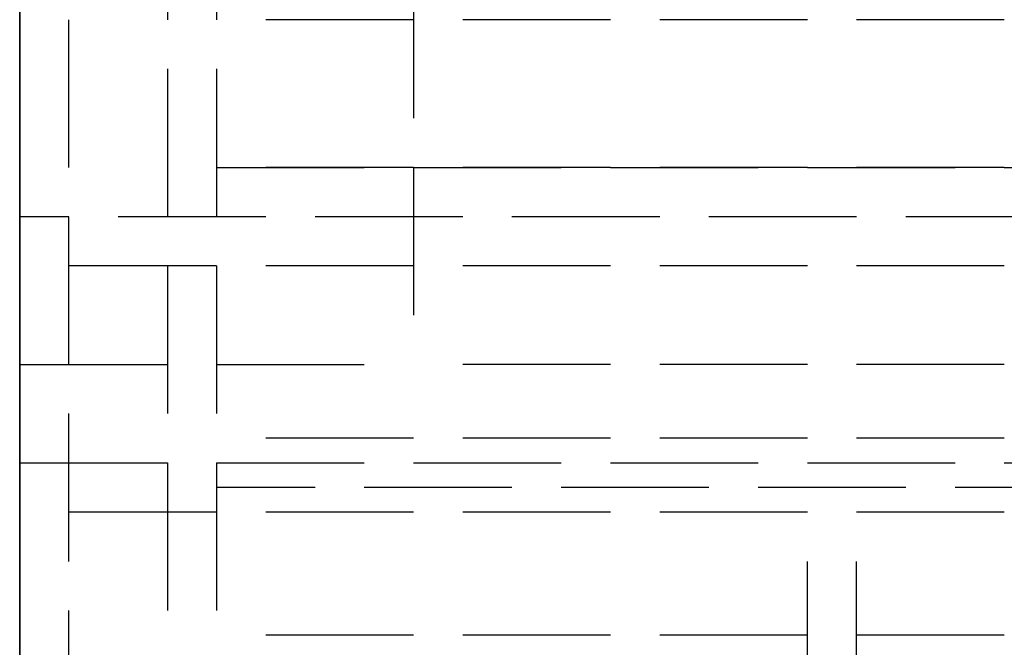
# Model space of a CAD drawing. Header units: millimetres. Extents: x 0 to 2050, y -94 to 94.
# Tile 4 of 16: x 0 to 10, y -8.87 to -2.5. Entities that reach past the tile are written whole.
import ezdxf

# ---------------------------------------------------------------- set-up
doc = ezdxf.new("R2010")
doc.units = ezdxf.units.MM
doc.header["$LTSCALE"] = 10
doc.linetypes.add('ALLCAD_Strich', pattern=[0.2, 0.15, -0.05])
doc.layers.add('BESCH_KONT_sich_schn_grun_2d', color=10, linetype='Continuous')
doc.layers.add('BESCH_KONT_sich_schn_seit_2d', color=160, linetype='Continuous')

msp = doc.modelspace()

# ---------------------------------------------------------------- linework, layer by layer
at = {"layer": 'BESCH_KONT_sich_schn_grun_2d', "linetype": 'ALLCAD_Strich'}
for p, q in [((0, 94), (0, -94)), ((0.5, -18), (0.5, 18)), ((1.5, 17), (1.5, -17)), ((2, 15), (2, -15)), ((4, 6), (4, -6)), ((130, -2.5), (2, -2.5)), ((130, -4), (2, -4)), ((2, -4), (462.5, -4)), ((32.5, -4.5), (0, -4.5)), ((2020, -5), (0, -5)), ((0, -6), (4, -6)), ((10, -6), (4, -6)), ((130, -6.75), (2, -6.75)), ((262, -6.75), (2, -6.75)), ((0, -7), (35, -7)), ((107, -7.25), (2, -7.25)), ((107, -7.25), (2, -7.25)), ((2020, -7.5), (0, -7.5)), ((8, -13.5), (8, -7.5)), ((8.5, -13.5), (8.5, -7.5)), ((130, -8.75), (2, -8.75)), ((262, -8.75), (2, -8.75))]:
    msp.add_line(p, q, dxfattribs=at)
at = {"layer": 'BESCH_KONT_sich_schn_seit_2d', "linetype": 'ALLCAD_Strich'}
for p, q in [((0, -94, 2360), (0, 94, 2360)), ((0, 94, 2410), (0, -94, 2410)), ((0, -45.5), (0, 45.5)), ((0, 25.5, 2), (0, -25.5, 2)), ((0, -18.5, 2299.5), (0, 18.5, 2299.5)), ((0, 18.5, 2299), (0, -18.5, 2299)), ((0, -18, 2307), (0, 18, 2307)), ((0, 17, 2354), (0, -17, 2354)), ((0, -17, 2351), (0, 17, 2351)), ((0, 17, 2347), (0, -17, 2347)), ((0, 15, 2254), (0, -15, 2254)), ((0, -15, 2296), (0, 15, 2296)), ((0, -13.285, 2319.773), (0, 13.285, 2319.773)), ((0, -7.5, 2276.5), (0, 12.5, 2276.5)), ((0, -7.5, 2283.5), (0, 12.5, 2283.5)), ((0, -9.5, 4), (0, 9.5, 4)), ((0, 9, 2357), (0, -9, 2357)), ((0, -8.5, 2291.5), (0, 8.5, 2291.5)), ((0, -8.5, 2281), (0, 8.5, 2281)), ((0, -8.21, 2323.625), (0, 8.21, 2323.625)), ((0, 8, 2343.523), (0, -8, 2343.523)), ((0, -7.5, 2324.773), (0, 7.5, 2324.773)), ((0, 7.25, 2331.523), (0, -7.25, 2331.523)), ((0, 7.25, 2327.523), (0, -7.25, 2327.523)), ((0, 7, 2353.5), (0, -7, 2353.5)), ((0, -6.25, 2319.523), (0, 6.25, 2319.523)), ((0, 6.25, 2329.523), (0, -6.25, 2329.523)), ((0, 6.25, 2318.523), (0, -6.25, 2318.523)), ((0, 6.25, 2318.494), (0, -6.25, 2318.494)), ((0, -6.25, 2342.023), (0, 6.25, 2342.023)), ((0, -6.25, 2334.023), (0, 6.25, 2334.023)), ((0, -6.25, 2332.023), (0, 6.25, 2332.023)), ((0, 6.25, 2319.523), (0, -6.25, 2319.523)), ((0, -6.25, 2315.773), (0, 6.25, 2315.773)), ((0, -6.25, 2327.023), (0, 6.25, 2327.023)), ((0, 6.25, 2329.023), (0, -6.25, 2329.023)), ((0, 6.25, 2325.023), (0, -6.25, 2325.023)), ((0, 6.25, 2318.523), (0, -6.25, 2318.523)), ((0, 6.25, 2329.523), (0, -6.25, 2329.523)), ((0, 6.25, 2341.983), (0, -6.25, 2341.983)), ((0, 6.245, 2313.523), (0, -6.25, 2313.523)), ((0, -6, 2354.5), (0, 6, 2354.5)), ((0, 6, 2356.5), (0, -6, 2356.5)), ((0, 6, 2343.5), (0, -6, 2343.5)), ((0, -5, 2341.5), (0, 5, 2341.5)), ((0, -4.5, 2351), (0, 4.5, 2351)), ((0, 4.5, 2326.5), (0, -4.5, 2326.5)), ((0, -4.5, 2321), (0, 4.5, 2321)), ((0, 4.5, 2311.023), (0, -4.5, 2311.023)), ((0, -4.5, 2333.5), (0, 4.5, 2333.5)), ((0, 4.5, 2334), (0, -4.5, 2334)), ((0, 4.5, 2338), (0, -4.5, 2338)), ((0, 4.5, 2336.636), (0, -4.5, 2336.636)), ((0, 4.5, 2336.9), (0, -4.5, 2336.9)), ((0, 4.5, 2334.7), (0, -4.5, 2334.7)), ((0, 4.5, 2333.7), (0, -4.5, 2333.7)), ((0, 4.5, 2337.3), (0, -4.5, 2337.3)), ((0, 4.5, 2337.568), (0, -4.5, 2337.568)), ((0, 4.5, 2338.232), (0, -4.5, 2338.232)), ((0, -4.502, 2347), (0, 4.498, 2347)), ((0, -4.502, 2346.7), (0, 4.498, 2346.7)), ((0, -4.502, 2347.7), (0, 4.498, 2347.7)), ((0, -4.502, 2350.3), (0, 4.498, 2350.3)), ((0, -4.502, 2350.568), (0, 4.498, 2350.568)), ((0, -4.502, 2351.232), (0, 4.498, 2351.232)), ((0, -4.502, 2349.636), (0, 4.498, 2349.636)), ((0, -4.502, 2349.9), (0, 4.498, 2349.9)), ((0, -4.5, 2346.5), (0, 4.498, 2346.5)), ((0, 4, 9), (0, -4, 9)), ((0, 4, 2336.023), (0, -4, 2336.023)), ((0, 4, 2350.023), (0, -4, 2350.023)), ((0, 4, 2274), (0, -4, 2274)), ((0, 0.003, 2335.9), (0, -4.5, 2335.9)), ((0, 0, 2297), (0, -5.629, 2297)), ((0, -10, 2289), (0, 0, 2289)), ((0, 0, 2334.023), (0, -6.25, 2334.023)), ((0, 0, 2324.023), (0, -6.25, 2324.023)), ((0, -4.502, 2348.9), (0, -0.009, 2348.9)), ((0, -7.5, 2283.5), (0, -0.556, 2283.5)), ((0, -9, 2288), (0, -1, 2288)), ((0, -7.5, 2276.5), (0, -1.852, 2276.5)), ((0, -4.5, 2338.5), (0, -2.013, 2338.5)), ((0, -4.502, 2351.5), (0, -2.015, 2351.5)), ((0, -2.037, 2275.5), (0, -13.5, 2275.5)), ((0, -2.13, 2275), (0, -6.75, 2275)), ((0, -2.5, 2274), (0, -4, 2274)), ((0, -2.5, 2275), (0, -2.5, 2274)), ((0, -6.75, 2275), (0, -2.5, 2275)), ((0, -2.5, 4), (0, -2.5, 2)), ((0, -3.992, 2274), (0, -3.992, 2273.995)), ((0, -3.992, 2274), (0, -3.992, 2273.995)), ((0, -3.992, 2273.995), (0, -3.995, 2273.995)), ((0, -3.993, 2274), (0, -3.993, 2273.995)), ((0, -3.994, 2274), (0, -3.994, 2273.995)), ((0, -3.994, 2274), (0, -3.994, 2273.995)), ((0, -3.995, 2274), (0, -3.995, 2273.995)), ((0, -3.995, 2274), (0, -3.995, 2273.995)), ((0, -3.995, 2274), (0, -3.995, 2273.995)), ((0, -3.997, 2273.995), (0, -3.995, 2273.995)), ((0, -3.995, 2274), (0, -3.995, 2273.995)), ((0, -3.996, 2274), (0, -3.996, 2273.995)), ((0, -3.997, 2274), (0, -3.997, 2273.995)), ((0, -3.997, 2273.995), (0, -4, 2273.995)), ((0, -3.997, 2274), (0, -3.997, 2273.995)), ((0, -3.998, 2274), (0, -3.998, 2273.995)), ((0, -4, 9), (0, -4, 2254)), ((0, -4, 2274), (0, -4, 2257)), ((0, -4, 2257), (0, -7.25, 2257)), ((0, -4, 2274), (0, -4, 2273.995)), ((0, -4, 2350.023), (0, -4, 2343.523)), ((0, -4, 2254), (0, -4, 2274)), ((0, -4, 2334.023), (0, -4, 2324.023)), ((0, -4, 2334.023), (0, -4, 2313.523)), ((0, -4, 2343.523), (0, -4, 2334.023)), ((0, -4.002, 2356.5), (0, -4.002, 2354.5)), ((0, -4.25, 2283.5), (0, -4.25, 2288)), ((0, -4.5, 2350.998), (0, -4.495, 2350.998)), ((0, -4.5, 2351), (0, -4.495, 2351)), ((0, -4.5, 2350.998), (0, -4.495, 2350.998)), ((0, -4.5, 2350.997), (0, -4.495, 2350.997)), ((0, -4.5, 2350.995), (0, -4.495, 2350.995)), ((0, -4.5, 2350.992), (0, -4.495, 2350.992)), ((0, -4.5, 2350.996), (0, -4.495, 2350.996)), ((0, -4.5, 2350.997), (0, -4.495, 2350.997)), ((0, -4.5, 2350.997), (0, -4.495, 2350.997)), ((0, -4.5, 2350.998), (0, -4.495, 2350.998)), ((0, -4.5, 2350.993), (0, -4.495, 2350.993)), ((0, -4.5, 2350.995), (0, -4.495, 2350.995)), ((0, -4.495, 2350.995), (0, -4.495, 2350.992)), ((0, -4.5, 2350.992), (0, -4.495, 2350.992)), ((0, -4.5, 2350.997), (0, -4.495, 2350.997)), ((0, -4.495, 2350.995), (0, -4.495, 2350.997)), ((0, -4.495, 2351), (0, -4.495, 2350.997)), ((0, -4.5, 2297), (0, -4.5, 2299)), ((0, -4.5, 2307), (0, -4.5, 2313.523)), ((0, -4.5, 2346.5), (0, -4.5, 2351)), ((0, -4.5, 2343.5), (0, -4.5, 2326.5)), ((0, -4.5, 2346.5), (0, -7, 2346.5)), ((0, -4.5, 2326.5), (0, -7, 2326.5)), ((0, -4.5, 2311.023), (0, -8, 2311.023)), ((0, -4.5, 2281), (0, -4.5, 2297)), ((0, -4.5, 2299), (0, -4.5, 2307)), ((0, -4.5, 2313.523), (0, -4.5, 2321)), ((0, -4.5, 2346.5), (0, -4.5, 2343.5)), ((0, -4.502, 2347.7), (0, -4.502, 2346.7)), ((0, -4.502, 2350.3), (0, -4.502, 2347.7)), ((0, -4.502, 2350.3), (0, -4.502, 2350.568)), ((0, -4.502, 2351.232), (0, -4.502, 2350.568)), ((0, -4.502, 2351.5), (0, -4.502, 2351.232)), ((0, -4.502, 2346.5), (0, -4.502, 2346.7)), ((0, -4.502, 2354.5), (0, -4.502, 2351.5)), ((0, -5, 2341.5), (0, -6, 2341.5)), ((0, -5, 2340.5), (0, -5, 2341.5)), ((0, -7.5, 2340.5), (0, -5, 2340.5)), ((0, -5.629, 2296), (0, -5.629, 2297)), ((0, -5.629, 2275.5), (0, -5.629, 2281)), ((0, -5.629, 2291.5), (0, -5.629, 2296)), ((0, -5.75, 2343.5), (0, -5.75, 2341.5)), ((0, -6, 2356.5), (0, -6, 2354.5)), ((0, -6, 2341.5), (0, -6, 2343.5)), ((0, -6, 2255), (0, -6, 2254)), ((0, -13.5, 2255), (0, -6, 2255)), ((0, -6, 2354.5), (0, -6.002, 2354.5)), ((0, -6.002, 2356.5), (0, -6, 2356.5)), ((0, -6.002, 2356.5), (0, -6.002, 2354.5)), ((0, -6.25, 2325.523), (0, -7.25, 2325.523)), ((0, -6.25, 2324.023), (0, -6.5, 2324.023)), ((0, -6.25, 2319.523), (0, -7.5, 2319.523)), ((0, -6.25, 2326.5), (0, -6.25, 2319.523)), ((0, -6.25, 2319.523), (0, -6.25, 2313.523)), ((0, -6.25, 2319.523), (0, -7.5, 2319.523)), ((0, -8, 2315.773), (0, -6.25, 2315.773)), ((0, -8, 2325.023), (0, -6.25, 2325.023)), ((0, -8, 2329.023), (0, -6.25, 2329.023)), ((0, -6.25, 2333.523), (0, -7, 2333.523)), ((0, -6.25, 2332.023), (0, -7.25, 2332.023)), ((0, -6.25, 2327.023), (0, -7.25, 2327.023)), ((0, -6.25, 2334.023), (0, -7, 2334.023)), ((0, -7.5, 2342.023), (0, -6.25, 2342.023)), ((0, -6.25, 2332.023), (0, -6.25, 2342.023)), ((0, -6.25, 2332.023), (0, -6.25, 2326.5)), ((0, -8, 2325.023), (0, -6.25, 2325.023)), ((0, -8, 2329.023), (0, -6.25, 2329.023)), ((0, -6.5, 2325.523), (0, -6.5, 2324.023)), ((0, -6.5, 2334.023), (0, -6.5, 2325.523)), ((0, -6.5, 2334.023), (0, -6.5, 2342.023)), ((0, -6.75, 2273), (0, -6.75, 2275)), ((0, -8.75, 2273), (0, -6.75, 2273)), ((0, -6.75, 2273), (0, -8.75, 2273)), ((0, -6.75, 2275), (0, -6.75, 2273)), ((0, -7, 2346.5), (0, -7, 2353.5)), ((0, -7, 2340.5), (0, -7, 2326.5)), ((0, -7, 2333.523), (0, -7.25, 2333.523)), ((0, -7, 2334.023), (0, -8, 2334.023)), ((0, -7, 2346.5), (0, -7, 2340.5)), ((0, -7.25, 2333.523), (0, -7.25, 2325.523)), ((0, -7.25, 2331.523), (0, -8, 2331.523)), ((0, -7.25, 2327.523), (0, -8, 2327.523)), ((0, -7.25, 2260), (0, -8.75, 2260)), ((0, -7.25, 2257), (0, -7.25, 2260)), ((0, -7.25, 2257), (0, -10, 2257)), ((0, -7.25, 2260), (0, -7.25, 2257)), ((0, -8.75, 2260), (0, -7.25, 2260)), ((0, -7.5, 2343.5), (0, -14, 2343.5)), ((0, -7.5, 2343.5), (0, -7.5, 2340.5)), ((0, -8, 2342.023), (0, -7.5, 2342.023)), ((0, -7.5, 2324.773), (0, -7.5, 2319.523)), ((0, -7.5, 2319.523), (0, -7.5, 2319.523)), ((0, -12.5, 2276.5), (0, -7.5, 2276.5)), ((0, -13.5, 2275), (0, -7.5, 2275)), ((0, -13.5, 2285), (0, -7.5, 2285)), ((0, -13.5, 2276.5), (0, -7.5, 2276.5)), ((0, -7.5, 2283.5), (0, -13.5, 2283.5)), ((0, -7.5, 2285.5), (0, -7.5, 2280)), ((0, -7.5, 2280), (0, -7.5, 2274.5)), ((0, -13.5, 2274.5), (0, -7.5, 2274.5)), ((0, -13.5, 2285.5), (0, -7.5, 2285.5)), ((0, -7.933, 2289), (0, -7.933, 2288)), ((0, -8, 2343.5), (0, -8, 2313.523)), ((0, -16, 2315.756), (0, -8, 2313.523)), ((0, -8, 2313.523), (0, -8, 2311.023)), ((0, -8, 2330.023), (0, -8.25, 2330.023)), ((0, -8, 2324.023), (0, -8.25, 2324.023)), ((0, -8, 2345.523), (0, -8, 2343.5)), ((0, -16, 2327.023), (0, -8, 2327.023)), ((0, -16, 2332.023), (0, -8, 2332.023)), ((0, -16, 2343.291), (0, -8, 2345.523)), ((0, -8, 2331.523), (0, -16, 2331.523)), ((0, -8, 2327.523), (0, -16, 2327.523)), ((0, -15.25, 2315.773), (0, -8, 2315.773)), ((0, -8.25, 2324.023), (0, -8.25, 2330.023)), ((0, -8.5, 2289), (0, -8.5, 2291.5)), ((0, -8.5, 2281), (0, -8.5, 2283.5)), ((0, -8.75, 2260), (0, -8.75, 2273)), ((0, -8.75, 2273), (0, -8.75, 2260))]:
    msp.add_line(p, q, dxfattribs=at)
at = {"layer": 'BESCH_KONT_sich_schn_seit_2d', "linetype": 'ALLCAD_Strich', "extrusion": (-1, 0, 0)}
for start, end in [(180, 203.5782), (203.5782, 208.0725), (208.0725, 213.3535), (213.3535, 250.2501)]:
    msp.add_arc((16.875, 2329.773), 10.625, start, end, dxfattribs=at)

doc.saveas('drawing.dxf')
